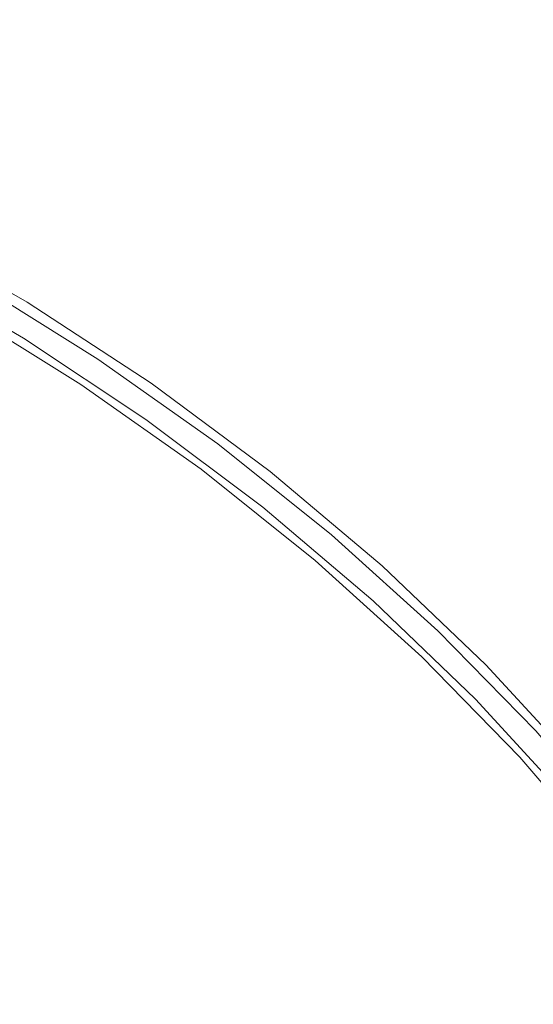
# Model space of a CAD drawing. Header units: millimetres. Extents: x -409 to 780, y -1099 to 54.
# Tile 12 of 35: x 0 to 11, y -992 to -969. Entities that reach past the tile are written whole.
import ezdxf

# ---------------------------------------------------------------- set-up
doc = ezdxf.new("R2010")
doc.units = ezdxf.units.MM

msp = doc.modelspace()

# ---------------------------------------------------------------- linework, layer by layer
at = {"color": 8, "linetype": 'Continuous', "lineweight": 15, "flags": 128}
msp.add_lwpolyline([(-22.824, -969.471), (-22.631, -969.465), (-20.075, -969.528), (-17.383, -969.842), (-14.585, -970.405), (-11.713, -971.209), (-8.799, -972.245), (-5.878, -973.502), (-2.981, -974.965), (-0.142, -976.618), (2.608, -978.443), (5.237, -980.417), (7.715, -982.52), (10.014, -984.727), (12.109, -987.013), (13.975, -989.353), (15.591, -991.719)], dxfattribs=at)
at = {"color": 7, "linetype": 'Continuous', "lineweight": 15, "flags": 128}
for points in [[(19.298, -1002.158), (18.988, -1000.024), (18.368, -997.769), (17.448, -995.448), (16.236, -993.086), (14.748, -990.711), (13.001, -988.349), (11.013, -986.028), (8.808, -983.773), (6.41, -981.61), (3.847, -979.564), (1.148, -977.657), (-1.657, -975.912), (-4.536, -974.348), (-7.456, -972.982), (-10.384, -971.832), (-13.287, -970.908), (-16.133, -970.222), (-18.888, -969.782), (-21.522, -969.593), (-24.005, -969.656), (-26.309, -969.971), (-28.215, -970.47)], [(-2.938, -974.161), (-0.061, -975.807), (2.729, -977.632), (5.398, -979.613), (7.914, -981.729), (10.249, -983.953), (12.374, -986.259), (14.266, -988.622), (15.901, -991.012), (17.261, -993.403), (18.329, -995.765), (19.094, -998.072), (19.545, -1000.296), (19.679, -1002.411), (19.678, -1002.499)], [(19.528, -1004.541), (19.64, -1003.603), (19.639, -1001.562), (19.327, -999.404), (18.709, -997.154), (17.79, -994.838), (16.582, -992.482), (15.097, -990.112), (13.353, -987.756), (11.37, -985.439), (9.17, -983.19), (6.778, -981.032), (4.221, -978.99), (1.528, -977.088), (-1.27, -975.347)]]:
    msp.add_lwpolyline(points, dxfattribs=at)

doc.saveas('drawing.dxf')
